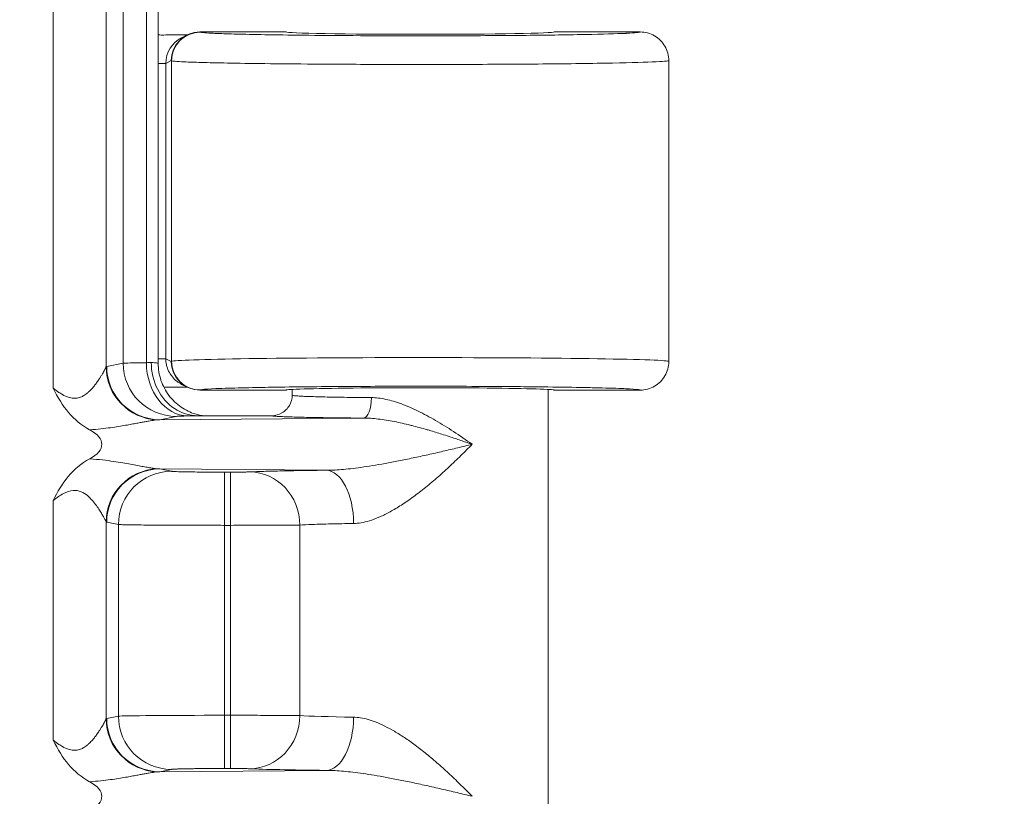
# Model space of a CAD drawing. Header units: inches. Extents: x -374 to 640, y -945 to 1059.
# Tile 169 of 222: x 145.171 to 146.373, y 55.305 to 56.254. Entities that reach past the tile are written whole.
import ezdxf

# ---------------------------------------------------------------- set-up
doc = ezdxf.new("R2010")
doc.units = ezdxf.units.IN
doc.header["$LTSCALE"] = 5
doc.header["$MEASUREMENT"] = 0
for name, color, linetype, lineweight in [('Dimension (ANSI)', 7, 'Continuous', 9), ('Visible (ANSI)', 7, 'Continuous', 18), ('Visible Narrow (ANSI)', 7, 'Continuous', 5)]:
    doc.layers.add(name, color=color, linetype=linetype, lineweight=lineweight)
doc.styles.add('Note Text (ANSI)', font='arial.ttf')
doc.dimstyles.new('.XX', dxfattribs={"dimscale": 5, "dimtxt": 0.095, "dimasz": 0.125, "dimexe": 0.1875, "dimexo": 0.0625, "dimgap": 0.0625, "dimtad": 0, "dimtih": 1, "dimtoh": 1, "dimrnd": 1e-08, "dimzin": 0, "dimdsep": 46, "dimtxsty": 'Note Text (ANSI)', "dimblk": 'Filled-1', "dimcen": 0.09, "dimdle": 0.45, "dimclrd": 256, "dimclre": 256, "dimclrt": 256, "dimadec": 0, "dimazin": 1, "dimtfac": 1.263158, "dimtofl": 0, "dimtmove": 0, "dimatfit": 3, "dimfxl": 1, "dimtolj": 1, "dimtzin": 4, "dimlwd": -1, "dimlwe": -1, "dimarcsym": 0})

# ---------------------------------------------------------------- blocks, each defined once
blk = doc.blocks.new('Filled-1')
at = {"color": 0}
for p, q in [((0, 0), (-1, 0.25)), ((-1, 0.25), (-1, -0.25)), ((-1, 0), (0, 0)), ((-1, -0.25), (0, 0))]:
    blk.add_line(p, q, dxfattribs=at)
at = {"color": 0, "flags": 128}
blk.add_lwpolyline([(-1, -0.25), (0, 0), (-1, 0.25), (-1, -0.25)], dxfattribs=at)
at = {"color": 0}
blk.add_solid([(-1, -0.25), (0, 0), (-1, 0.25), (-1, -0.25)], dxfattribs=at)
blk = doc.blocks.new('*D41')
at = {"layer": 'Defpoints', "color": 0, "transparency": 16777216}
for p in [(123.6124, 70.135), (123.6124, 44.4052), (150.1074, 44.4052)]:
    blk.add_point(p, dxfattribs=at)
at = {"layer": 'Dimension (ANSI)', "transparency": 16777216}
for p, q in [((123.9249, 70.135), (151.0449, 70.135)), ((150.1074, 69.51), (150.1074, 57.8253)), ((150.1074, 45.0302), (150.1074, 56.7149)), ((123.9249, 44.4052), (151.0449, 44.4052))]:
    blk.add_line(p, q, dxfattribs=at)
at = {"layer": 'Dimension (ANSI)', "transparency": 16777216, "xscale": 0.625, "yscale": 0.625, "zscale": 0.625}
for p, rotation in [((150.1074, 70.135), 90), ((150.1074, 44.4052), 270)]:
    blk.add_blockref('Filled-1', p, dxfattribs=dict(at, rotation=rotation))
at = {"layer": 'Dimension (ANSI)', "transparency": 16777216, "insert": (149.3019, 57.5128), "char_height": 0.475, "attachment_point": 1, "style": 'Note Text (ANSI)'}
blk.add_mtext('\\A1;25.73', dxfattribs=at)

msp = doc.modelspace()

# ---------------------------------------------------------------- linework, layer by layer
at = {"layer": 'Visible (ANSI)'}
for p, q in [((145.34, 55.83396), (145.34, 56.70618)), ((145.37534, 56.23513), (145.36864, 56.23179)), ((145.49613, 56.23882), (145.39097, 56.23882)), ((145.92863, 56.23882), (145.82363, 56.23882)), ((145.51047, 56.19973), (145.51047, 56.19973)), ((145.96363, 56.20382), (145.96363, 55.83633)), ((145.28279, 55.80362), (145.28279, 55.80366)), ((145.28488, 55.79936), (145.28488, 55.79939)), ((145.36864, 55.80836), (145.37534, 55.80501)), ((145.37657, 55.80477), (145.37655, 55.80477)), ((145.39097, 55.80132), (145.49613, 55.80132)), ((145.50363, 55.80218), (145.50363, 55.79508)), ((145.81613, 55.80218), (145.81613, 55.2701)), ((145.82363, 55.80132), (145.92863, 55.80132)), ((145.47864, 55.77007), (145.38802, 55.77007)), ((145.28279, 55.75555), (145.28279, 55.75555)), ((145.28488, 55.75586), (145.28488, 55.75586)), ((145.28279, 55.71459), (145.28279, 55.71459)), ((145.28488, 55.71429), (145.28488, 55.71429)), ((145.30963, 55.71011), (145.30963, 55.71011)), ((145.28279, 55.66649), (145.28279, 55.66649)), ((145.28279, 55.37362), (145.28279, 55.37366)), ((145.28488, 55.36936), (145.28488, 55.36939)), ((145.30963, 55.34384), (145.30963, 55.34384)), ((145.28279, 55.32555), (145.28279, 55.32555)), ((145.28488, 55.32586), (145.28488, 55.32586))]:
    msp.add_line(p, q, dxfattribs=at)
for centre, major_axis, ratio, start_param, end_param in [((145.39097, 56.20382), (0, 0.03501), 0.9992388, 0, 1.5707963), ((145.38429, 56.20048), (0.03136, 0.01568), 0.9981519, 1.5705851, 1.5706036), ((145.65988, 56.23882), (0.16375, 0), 0.0174551, 3.1415927, 6.2831853), ((145.39097, 55.83633), (0, -0.03501), 0.9992388, 4.712389, 6.2831853), ((145.65988, 55.83633), (-0.30375, 0), 0.0154418, 3.1415926, 3.1418063), ((145.65988, 55.80132), (0.16375, 0), 0.0174551, 0, 3.1415927), ((145.34477, 55.77009), (-0.03446, 0.00688), 0.9960441, 0.0934074, 0.093443), ((145.20091, 55.73507), (-0.07023, 0), 0.4126366, 2.4797635, 3.8037892), ((145.20091, 55.30507), (-0.07023, 0), 0.4126366, 2.4797635, 3.8037891)]:
    msp.add_ellipse(centre, major_axis=major_axis, ratio=ratio, start_param=start_param, end_param=end_param, dxfattribs=at)
for points, knots in [([(145.34, 56.23537), (145.34016, 56.23535), (145.34032, 56.23533), (145.34258, 56.23507), (145.34467, 56.23501), (145.34673, 56.23511)], [-0.017679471, -0.017679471, -0.017679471, -0.017679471, -0.016449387, -0.016449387, -0.00018843, -0.00018843, -0.00018843, -0.00018843]), ([(145.34673, 56.23511), (145.34984, 56.23514), (145.35405, 56.23513), (145.35837, 56.23516), (145.35894, 56.23516), (145.35951, 56.23517), (145.36008, 56.23517), (145.36385, 56.23521), (145.36767, 56.23525), (145.37142, 56.23531), (145.37256, 56.23532), (145.37369, 56.23534), (145.37483, 56.23536), (145.37516, 56.23536), (145.37549, 56.23537), (145.37582, 56.23537)], [0, 0, 0, 0, 0.33333333, 0.33333333, 0.33333333, 0.37716358, 0.37716358, 0.37716358, 0.66666667, 0.66666667, 0.66666667, 0.75491849, 0.75491849, 0.75491849, 0.78085305, 0.78085305, 0.78085305, 0.78085305]), ([(145.92863, 56.23882), (145.93474, 56.23882), (145.94084, 56.23719), (145.94613, 56.23413), (145.95142, 56.23108), (145.95589, 56.22661), (145.95894, 56.22132), (145.96199, 56.21603), (145.96363, 56.20993), (145.96363, 56.20382)], [0, 0, 0, 0, 0.3333333, 0.3333333, 0.3333333, 0.6666667, 0.6666667, 0.6666667, 1, 1, 1, 1]), ([(145.33151, 55.83508), (145.33151, 55.82381), (145.3341, 55.81252), (145.33904, 55.80266), (145.34397, 55.7928), (145.35132, 55.78438), (145.35983, 55.77874), (145.36835, 55.7731), (145.37796, 55.77008), (145.38802, 55.77007)], [0, 0, 0, 0, 0.3333333, 0.3333333, 0.3333333, 0.6666667, 0.6666667, 0.6666667, 1, 1, 1, 1]), ([(145.34, 55.83396), (145.34, 55.82694), (145.34117, 55.81984), (145.34562, 55.80665), (145.34892, 55.8004), (145.35721, 55.78939), (145.36231, 55.78449), (145.37069, 55.77868), (145.3736, 55.77699), (145.37932, 55.77421), (145.38218, 55.77308), (145.38682, 55.77159), (145.3887, 55.77109), (145.39121, 55.77053), (145.39202, 55.77036), (145.39306, 55.77017), (145.39337, 55.77012), (145.39366, 55.77007)], [0, 0, 0, 0, 0.05350739, 0.05350739, 0.10611017, 0.10611017, 0.15869563, 0.15869563, 0.18433578, 0.18433578, 0.2080104, 0.2080104, 0.22416543, 0.22416543, 0.23272751, 0.23272751, 0.23670477, 0.23670477, 0.23670477, 0.23670477]), ([(145.96363, 55.83584), (145.96354, 55.8299), (145.96191, 55.82398), (145.95894, 55.81883), (145.95589, 55.81354), (145.95142, 55.80907), (145.94613, 55.80601), (145.94084, 55.80296), (145.93474, 55.80132), (145.92863, 55.80132)], [0.00882799, 0.00882799, 0.00882799, 0.00882799, 0.33333333, 0.33333333, 0.33333333, 0.66666667, 0.66666667, 0.66666667, 1, 1, 1, 1]), ([(145.25629, 55.75289), (145.24642, 55.75811), (145.23777, 55.76522), (145.23053, 55.77383), (145.22328, 55.78245), (145.21743, 55.79257), (145.21158, 55.80367)], [0, 0, 0, 0, 0.5, 0.5, 0.5, 1, 1, 1, 1]), ([(145.37582, 55.80478), (145.37234, 55.80483), (145.36872, 55.80487), (145.35979, 55.80498), (145.35364, 55.80504), (145.34676, 55.80504)], [-0.094515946, -0.094515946, -0.094515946, -0.094515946, -0.054582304, -0.054582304, -0.000278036, -0.000278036, -0.000278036, -0.000278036]), ([(145.47864, 55.77007), (145.483, 55.77007), (145.48736, 55.77124), (145.49114, 55.77343), (145.49492, 55.77561), (145.49813, 55.77883), (145.5003, 55.7826), (145.50247, 55.78637), (145.50364, 55.79069), (145.50363, 55.79508)], [0, 0, 0, 0, 0.33333333, 0.33333333, 0.33333333, 0.66666667, 0.66666667, 0.66666667, 1, 1, 1, 1]), ([(145.21158, 55.66648), (145.21725, 55.67713), (145.22287, 55.68708), (145.23006, 55.69575), (145.23726, 55.70442), (145.24603, 55.71181), (145.25631, 55.71726)], [0, 0, 0, 0, 0.5, 0.5, 0.5, 1, 1, 1, 1]), ([(145.25629, 55.32289), (145.24642, 55.32811), (145.23778, 55.33521), (145.23053, 55.34383), (145.22329, 55.35244), (145.21744, 55.36257), (145.21158, 55.37367)], [0, 0, 0, 0, 0.5, 0.5, 0.5, 1, 1, 1, 1])]:
    msp.add_open_spline(points, degree=3, knots=knots, dxfattribs=at)
msp.add_open_spline([(145.96363, 55.83633), (145.96363, 55.83617), (145.96363, 55.83601), (145.96363, 55.83584)], degree=3, dxfattribs=at)
at = {"layer": 'Visible Narrow (ANSI)'}
for p, q in [((145.21158, 56.73648), (145.21158, 55.80367)), ((145.27633, 56.71048), (145.27632, 55.82967)), ((145.29721, 56.70598), (145.29721, 55.83417)), ((145.32557, 56.70537), (145.32557, 55.83478)), ((145.39129, 56.23865), (145.39097, 56.23882)), ((145.34924, 56.20044), (145.34, 56.20044)), ((145.35599, 56.20382), (145.34924, 56.20044)), ((145.34924, 55.8397), (145.34924, 56.20044)), ((145.35632, 56.20365), (145.35599, 56.20382)), ((145.35632, 56.20365), (145.35632, 55.83649)), ((145.27711, 55.83016), (145.29721, 55.83417)), ((145.34924, 55.8397), (145.34, 55.8397)), ((145.34924, 55.8397), (145.35599, 55.83633)), ((145.35599, 55.83633), (145.35632, 55.83649)), ((145.39097, 55.80132), (145.39129, 55.8015)), ((145.34187, 55.76517), (145.36197, 55.76917)), ((145.34187, 55.76517), (145.59083, 55.76713)), ((145.54495, 55.70338), (145.34187, 55.70498)), ((145.34187, 55.70498), (145.35613, 55.70214)), ((145.42088, 55.7011), (145.42831, 55.7011)), ((145.42088, 55.63611), (145.42088, 55.7011)), ((145.42831, 55.63611), (145.42831, 55.7011)), ((145.21158, 55.66648), (145.21158, 55.37367)), ((145.27633, 55.64048), (145.27632, 55.39967)), ((145.27712, 55.63999), (145.29138, 55.63715)), ((145.29138, 55.63715), (145.29138, 55.403)), ((145.42088, 55.63611), (145.42088, 55.40404)), ((145.42088, 55.63611), (145.42831, 55.63611)), ((145.42831, 55.63611), (145.42831, 55.40404)), ((145.51295, 55.6364), (145.51294, 55.40375)), ((145.27711, 55.40016), (145.29138, 55.403)), ((145.42088, 55.40404), (145.42831, 55.40404)), ((145.42088, 55.33905), (145.42088, 55.40404)), ((145.42831, 55.33905), (145.42831, 55.40404)), ((145.34187, 55.33517), (145.35613, 55.33801)), ((145.34187, 55.33517), (145.54495, 55.33677)), ((145.42088, 55.33905), (145.42831, 55.33905))]:
    msp.add_line(p, q, dxfattribs=at)
for centre, start, end in [((132.61238, 552.0832), 269.3079848, 269.3079849), ((132.61238, 552.0832), 269.3364756, 269.3364757), ((132.61238, 552.0832), 270.0142531, 270.0142532), ((132.61238, -437.54305), 89.30796703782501, 89.30796710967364), ((132.61238, -437.54305), 89.98574681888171, 89.98574689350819), ((132.61238, -437.54305), 90.66352429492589, 90.66352437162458), ((132.61238, -437.54305), 90.69201509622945, 90.69201518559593)]:
    msp.add_arc(centre, 507.11098, start, end, dxfattribs=at)
for centre, major_axis, ratio, start_param, end_param in [((145.38429, 56.20048), (0.03136, 0.01568), 0.9981519, 1.5706036, 2.6781621), ((145.39129, 56.20365), (0.01565, 0.03131), 0.9992388, 0.4638303, 2.0340178), ((145.42673, 55.83407), (-0.13001, 0), 0.0087264, 5.6039665, 6.1959245), ((145.36197, 55.83417), (0.01272, -0.06374), 0.9960441, 4.5162215, 6.0854965), ((145.27506, 55.83617), (0.06491, 0.00003), 0.0346177, 5.6041045, 5.7667973), ((145.37614, 55.83478), (0.0014, -0.06498), 0.7779791, 4.695572, 6.2554342), ((145.65988, 55.83633), (-0.30375, 0), 0.0154418, 3.1418063, 6.2482788), ((145.39132, 55.83649), (0.01565, -0.03131), 0.9992389, 4.2491457, 5.8187517), ((145.34108, 55.82968), (-0.04678, 0.04514), 0.9921566, 0.7718726, 2.2999904), ((145.34187, 55.83016), (0.01272, -0.06374), 0.9960441, 4.5162216, 6.0854904), ((145.59083, 55.79213), (-0.00018, -0.025), 0.3810211, 0.0188361, 1.5734891), ((145.34108, 55.64048), (0.04678, 0.04513), 0.9921541, 0.8417554, 2.3702062), ((145.34187, 55.63999), (0.01272, 0.06374), 0.9960441, 0.1976885, 1.7669638), ((145.35613, 55.63715), (0.01272, 0.06374), 0.9960441, 0.1976891, 1.7669638), ((145.34104, 55.71797), (-0.02383, 0.00144), 0.5423929, 1.5114509, 1.6383975), ((145.45182, 55.6364), (-0.00313, 0.06492), 0.9402618, 4.6670397, 6.2319055), ((145.54495, 55.63839), (-0.00069, 0.065), 0.5194372, 4.7068783, 6.2627513), ((145.27723, 55.765), (0.00008, -0.12503), 0.0871157, 6.1930527, 6.2657665), ((145.34187, 55.40016), (0.01272, -0.06374), 0.9960441, 4.5162216, 6.0854904), ((145.42088, 55.4029), (-0.13, 0), 0.0087278, 4.712389, 6.1959188), ((145.35613, 55.403), (0.01272, -0.06374), 0.9960441, 4.5162215, 6.0854958), ((145.45182, 55.40375), (-0.00313, -0.06492), 0.9402621, 0.0512843, 1.6161457), ((145.65992, 55.40506), (-0.15629, 0), 0.0247087, 0.3468953, 1.0244112), ((145.54495, 55.40176), (-0.00069, -0.065), 0.5194387, 0.0204225, 1.5763058), ((145.34108, 55.39968), (-0.04678, 0.04514), 0.9921566, 0.7718726, 2.2999904), ((145.66015, 55.34008), (0.22153, 0), 0.0174526, 3.4885032, 4.1655095)]:
    msp.add_ellipse(centre, major_axis=major_axis, ratio=ratio, start_param=start_param, end_param=end_param, dxfattribs=at)
for points, knots in [([(145.92863, 56.23882), (145.9287, 56.23825), (145.92305, 56.23771), (145.91223, 56.2372), (145.91182, 56.23718), (145.91139, 56.23716), (145.91096, 56.23714), (145.89962, 56.23663), (145.88298, 56.23614), (145.86176, 56.23572), (145.86115, 56.2357), (145.86053, 56.23569), (145.85991, 56.23568), (145.83824, 56.23526), (145.81195, 56.23491), (145.784, 56.23465), (145.78343, 56.23465), (145.78286, 56.23464), (145.7823, 56.23464), (145.75404, 56.23438), (145.72416, 56.23423), (145.69573, 56.23416), (145.69539, 56.23416), (145.69505, 56.23416), (145.69472, 56.23416), (145.66608, 56.23409), (145.63896, 56.23411), (145.6141, 56.23419), (145.58907, 56.23427), (145.56634, 56.2344), (145.54599, 56.23456), (145.52571, 56.23473), (145.50779, 56.23493), (145.49218, 56.23515), (145.49198, 56.23515), (145.49177, 56.23515), (145.49157, 56.23516), (145.47622, 56.23537), (145.46311, 56.2356), (145.45195, 56.23584), (145.45171, 56.23585), (145.45146, 56.23585), (145.45122, 56.23586), (145.44024, 56.23609), (145.43117, 56.23633), (145.42368, 56.23657), (145.42345, 56.23658), (145.42322, 56.23659), (145.423, 56.2366), (145.41567, 56.23684), (145.4099, 56.23707), (145.40539, 56.23731), (145.40521, 56.23731), (145.40503, 56.23732), (145.40486, 56.23733), (145.40048, 56.23756), (145.39734, 56.23779), (145.39517, 56.238), (145.39507, 56.23801), (145.39496, 56.23802), (145.39486, 56.23803), (145.39281, 56.23825), (145.39169, 56.23845), (145.39129, 56.23865)], [0, 0, 0, 0, 0.0802472, 0.0802472, 0.0802472, 0.0833333, 0.0833333, 0.0833333, 0.1643158, 0.1643158, 0.1643158, 0.1666667, 0.1666667, 0.1666667, 0.2483451, 0.2483451, 0.2483451, 0.25, 0.25, 0.25, 0.332356, 0.332356, 0.332356, 0.3333333, 0.3333333, 0.3333333, 0.4163697, 0.4163697, 0.4163697, 0.5, 0.5, 0.5, 0.5833333, 0.5833333, 0.5833333, 0.5844254, 0.5844254, 0.5844254, 0.6666667, 0.6666667, 0.6666667, 0.6684579, 0.6684579, 0.6684579, 0.75, 0.75, 0.75, 0.7524898, 0.7524898, 0.7524898, 0.8333333, 0.8333333, 0.8333333, 0.8365216, 0.8365216, 0.8365216, 0.9166667, 0.9166667, 0.9166667, 0.9205618, 0.9205618, 0.9205618, 1, 1, 1, 1]), ([(145.96363, 56.20382), (145.96363, 56.20324), (145.95673, 56.20267), (145.94344, 56.20214), (145.93014, 56.2016), (145.91053, 56.20111), (145.88558, 56.20068), (145.86063, 56.20025), (145.83014, 56.19989), (145.79781, 56.19964), (145.76548, 56.19938), (145.73134, 56.19923), (145.69888, 56.19917), (145.66642, 56.1991), (145.6357, 56.19912), (145.60756, 56.1992), (145.57942, 56.19927), (145.55386, 56.1994), (145.53097, 56.19957), (145.50807, 56.19974), (145.48784, 56.19994), (145.47022, 56.20015), (145.4526, 56.20037), (145.43757, 56.20061), (145.4248, 56.20085), (145.41203, 56.20109), (145.40152, 56.20134), (145.39288, 56.20158), (145.38424, 56.20183), (145.37748, 56.20207), (145.37223, 56.20231), (145.36698, 56.20255), (145.36325, 56.20278), (145.3607, 56.20301), (145.35814, 56.20323), (145.35678, 56.20345), (145.35632, 56.20365)], [0, 0, 0, 0, 0.08333333, 0.08333333, 0.08333333, 0.16666667, 0.16666667, 0.16666667, 0.25, 0.25, 0.25, 0.33333333, 0.33333333, 0.33333333, 0.41666667, 0.41666667, 0.41666667, 0.5, 0.5, 0.5, 0.58333333, 0.58333333, 0.58333333, 0.66666667, 0.66666667, 0.66666667, 0.75, 0.75, 0.75, 0.83333333, 0.83333333, 0.83333333, 0.91666667, 0.91666667, 0.91666667, 0.99999856, 0.99999856, 0.99999856, 0.99999856]), ([(145.34, 55.83396), (145.34, 55.83415), (145.33859, 55.83454), (145.33436, 55.83491), (145.33151, 55.83508)], [0.03267682, 0.03267682, 0.03267682, 0.03267682, 0.5, 1, 1, 1, 1]), ([(145.36864, 55.80836), (145.36659, 55.80939), (145.36455, 55.81066), (145.36259, 55.8122), (145.36223, 55.81248), (145.36187, 55.81278), (145.36152, 55.81308), (145.35956, 55.81475), (145.3577, 55.81672), (145.35604, 55.81898), (145.35553, 55.81968), (145.35503, 55.82041), (145.35456, 55.82117), (145.35323, 55.8233), (145.35207, 55.82566), (145.35118, 55.82824), (145.35073, 55.82953), (145.35034, 55.83088), (145.35004, 55.83227), (145.34952, 55.83464), (145.34924, 55.83713), (145.34924, 55.8397)], [0.36161561, 0.36161561, 0.36161561, 0.36161561, 0.5, 0.5, 0.5, 0.52556923, 0.52556923, 0.52556923, 0.66666667, 0.66666667, 0.66666667, 0.71035805, 0.71035805, 0.71035805, 0.83333333, 0.83333333, 0.83333333, 0.89520453, 0.89520453, 0.89520453, 1, 1, 1, 1]), ([(145.21158, 55.80367), (145.21407, 55.80179), (145.21644, 55.80008), (145.21873, 55.79857), (145.22026, 55.79756), (145.22174, 55.79664), (145.2232, 55.79582), (145.22553, 55.79452), (145.22777, 55.79347), (145.22992, 55.79272), (145.23113, 55.79231), (145.2323, 55.79198), (145.23343, 55.79175), (145.2356, 55.7913), (145.23764, 55.79118), (145.23956, 55.79134), (145.24045, 55.79142), (145.24131, 55.79155), (145.24215, 55.79174), (145.24406, 55.79215), (145.24583, 55.79284), (145.24746, 55.79367), (145.24808, 55.79398), (145.24868, 55.79432), (145.24927, 55.79468), (145.25089, 55.79566), (145.25237, 55.79677), (145.25374, 55.79792), (145.25416, 55.79828), (145.25457, 55.79864), (145.25497, 55.799), (145.25634, 55.80024), (145.25759, 55.80152), (145.25875, 55.80279), (145.25903, 55.8031), (145.2593, 55.8034), (145.25957, 55.80371), (145.26074, 55.80504), (145.26181, 55.80635), (145.2628, 55.80763), (145.26298, 55.80786), (145.26316, 55.80809), (145.26333, 55.80832), (145.26434, 55.80965), (145.26526, 55.81093), (145.26611, 55.81216), (145.26622, 55.81231), (145.26632, 55.81246), (145.26642, 55.81261), (145.26729, 55.81388), (145.26807, 55.81507), (145.26879, 55.81619), (145.26884, 55.81628), (145.26889, 55.81636), (145.26895, 55.81645), (145.2697, 55.81764), (145.27037, 55.81874), (145.27098, 55.81976), (145.27158, 55.82078), (145.27212, 55.8217), (145.2726, 55.82256), (145.27308, 55.82341), (145.27351, 55.82419), (145.27389, 55.82491), (145.27428, 55.82563), (145.27463, 55.82629), (145.27494, 55.82689), (145.27497, 55.82694), (145.275, 55.827), (145.27503, 55.82706), (145.2753, 55.82759), (145.27555, 55.82808), (145.27576, 55.82851), (145.27579, 55.82857), (145.27582, 55.82863), (145.27585, 55.82869), (145.27605, 55.82908), (145.27621, 55.82942), (145.27632, 55.82967)], [0, 0, 0, 0, 0.0399629, 0.0399629, 0.0399629, 0.0666667, 0.0666667, 0.0666667, 0.1094328, 0.1094328, 0.1094328, 0.1333333, 0.1333333, 0.1333333, 0.1788013, 0.1788013, 0.1788013, 0.2, 0.2, 0.2, 0.2482926, 0.2482926, 0.2482926, 0.2666667, 0.2666667, 0.2666667, 0.3176775, 0.3176775, 0.3176775, 0.3333333, 0.3333333, 0.3333333, 0.3870534, 0.3870534, 0.3870534, 0.4, 0.4, 0.4, 0.4564603, 0.4564603, 0.4564603, 0.4666667, 0.4666667, 0.4666667, 0.5258853, 0.5258853, 0.5258853, 0.5333333, 0.5333333, 0.5333333, 0.5953036, 0.5953036, 0.5953036, 0.6, 0.6, 0.6, 0.6666667, 0.6666667, 0.6666667, 0.7333333, 0.7333333, 0.7333333, 0.8, 0.8, 0.8, 0.8666667, 0.8666667, 0.8666667, 0.8729829, 0.8729829, 0.8729829, 0.9333333, 0.9333333, 0.9333333, 0.9423846, 0.9423846, 0.9423846, 1, 1, 1, 1]), ([(145.27633, 55.82967), (145.27646, 55.82981), (145.27673, 55.83005), (145.27698, 55.83013), (145.27712, 55.83016)], [0.00485296, 0.00485296, 0.00485296, 0.00485296, 0.5, 1, 1, 1, 1]), ([(145.39129, 55.8015), (145.39164, 55.80167), (145.39252, 55.80184), (145.39392, 55.80201), (145.39698, 55.80238), (145.40246, 55.80274), (145.41048, 55.80308), (145.41493, 55.80327), (145.42012, 55.80346), (145.42604, 55.80364), (145.43561, 55.80394), (145.44709, 55.80422), (145.46008, 55.80447), (145.46916, 55.80465), (145.47899, 55.80481), (145.48948, 55.80496), (145.50325, 55.80516), (145.51813, 55.80533), (145.53385, 55.80548), (145.54733, 55.8056), (145.56142, 55.80571), (145.57592, 55.80579), (145.5912, 55.80588), (145.60694, 55.80594), (145.62288, 55.80598), (145.63968, 55.80602), (145.6567, 55.80603), (145.67364, 55.80602), (145.68802, 55.80601), (145.70234, 55.80597), (145.71641, 55.80592), (145.73465, 55.80585), (145.75248, 55.80575), (145.76952, 55.80562), (145.7811, 55.80553), (145.79231, 55.80542), (145.80307, 55.8053), (145.82028, 55.80511), (145.83631, 55.80489), (145.85065, 55.80464), (145.85848, 55.8045), (145.86579, 55.80436), (145.87255, 55.8042), (145.88601, 55.8039), (145.89728, 55.80356), (145.90591, 55.80322), (145.90955, 55.80307), (145.91274, 55.80293), (145.91548, 55.80278), (145.92261, 55.80241), (145.92654, 55.80204), (145.928, 55.80166), (145.92844, 55.80155), (145.92865, 55.80144), (145.92863, 55.80132)], [0.00000005, 0.00000005, 0.00000005, 0.00000005, 0.03475793, 0.03475793, 0.03475793, 0.11111111, 0.11111111, 0.11111111, 0.15352696, 0.15352696, 0.15352696, 0.22222222, 0.22222222, 0.22222222, 0.27025316, 0.27025316, 0.27025316, 0.33333333, 0.33333333, 0.33333333, 0.38743424, 0.38743424, 0.38743424, 0.44444444, 0.44444444, 0.44444444, 0.50453733, 0.50453733, 0.50453733, 0.55555556, 0.55555556, 0.55555556, 0.62172454, 0.62172454, 0.62172454, 0.66666667, 0.66666667, 0.66666667, 0.73857147, 0.73857147, 0.73857147, 0.77777778, 0.77777778, 0.77777778, 0.85590751, 0.85590751, 0.85590751, 0.88888889, 0.88888889, 0.88888889, 0.97444975, 0.97444975, 0.97444975, 1, 1, 1, 1]), ([(145.50363, 55.79508), (145.50363, 55.79494), (145.50409, 55.79479), (145.50489, 55.79465), (145.50569, 55.79452), (145.50682, 55.79441), (145.50826, 55.79429), (145.50969, 55.79418), (145.51145, 55.79406), (145.51352, 55.79395), (145.5156, 55.79383), (145.51799, 55.79372), (145.52068, 55.79362), (145.52338, 55.79351), (145.52638, 55.79341), (145.52968, 55.79331), (145.53297, 55.79321), (145.53656, 55.79311), (145.54044, 55.79302), (145.54432, 55.79292), (145.54849, 55.79283), (145.55294, 55.79275), (145.55739, 55.79266), (145.56212, 55.79258), (145.56712, 55.79251), (145.57211, 55.79243), (145.57737, 55.79237), (145.58292, 55.7923), (145.58846, 55.79224), (145.59429, 55.79218), (145.60035, 55.79213)], [0, 0, 0, 0, 0.1, 0.1, 0.1, 0.2, 0.2, 0.2, 0.3, 0.3, 0.3, 0.4, 0.4, 0.4, 0.5, 0.5, 0.5, 0.6, 0.6, 0.6, 0.7, 0.7, 0.7, 0.8, 0.8, 0.8, 0.9, 0.9, 0.9, 1, 1, 1, 1]), ([(145.60035, 55.79213), (145.60598, 55.79208), (145.61777, 55.79063), (145.63703, 55.78486), (145.65738, 55.77606), (145.67864, 55.76464), (145.70062, 55.75097), (145.71575, 55.74053), (145.72334, 55.73507)], [0.00000146, 0.00000146, 0.00000146, 0.00000146, 0.16666667, 0.33333333, 0.5, 0.66666667, 0.83333333, 1, 1, 1, 1]), ([(145.25629, 55.75289), (145.26128, 55.75316), (145.26589, 55.75356), (145.27011, 55.75399), (145.27434, 55.75443), (145.27817, 55.75491), (145.28172, 55.75541), (145.28527, 55.7559), (145.28854, 55.7564), (145.29159, 55.75689), (145.29464, 55.75738), (145.29747, 55.75786), (145.30011, 55.75832), (145.30274, 55.75878), (145.3052, 55.75923), (145.30748, 55.75965), (145.30977, 55.76007), (145.31189, 55.76046), (145.31386, 55.76083), (145.31583, 55.7612), (145.31765, 55.76154), (145.31935, 55.76186), (145.32104, 55.76217), (145.32261, 55.76246), (145.32408, 55.76273), (145.32555, 55.76299), (145.32693, 55.76324), (145.32824, 55.76347), (145.32956, 55.76369), (145.33081, 55.7639), (145.33203, 55.76409), (145.33324, 55.76428), (145.33442, 55.76446), (145.33556, 55.76461), (145.3367, 55.76476), (145.3378, 55.76489), (145.33885, 55.76499)], [0.00000259, 0.00000259, 0.00000259, 0.00000259, 0.08333333, 0.08333333, 0.08333333, 0.16666667, 0.16666667, 0.16666667, 0.25, 0.25, 0.25, 0.33333333, 0.33333333, 0.33333333, 0.41666667, 0.41666667, 0.41666667, 0.5, 0.5, 0.5, 0.58333333, 0.58333333, 0.58333333, 0.66666667, 0.66666667, 0.66666667, 0.75, 0.75, 0.75, 0.83333333, 0.83333333, 0.83333333, 0.91666667, 0.91666667, 0.91666667, 0.99998813, 0.99998813, 0.99998813, 0.99998813]), ([(145.36197, 55.76917), (145.36217, 55.76922), (145.3625, 55.76926), (145.36297, 55.7693), (145.36343, 55.76934), (145.36402, 55.76938), (145.36477, 55.76942), (145.36551, 55.76946), (145.3664, 55.7695), (145.36746, 55.76954), (145.36852, 55.76958), (145.36975, 55.76962), (145.37119, 55.76967), (145.37263, 55.76971), (145.37427, 55.76975), (145.37615, 55.76979)], [0, 0, 0, 0, 0.2, 0.2, 0.2, 0.4, 0.4, 0.4, 0.6, 0.6, 0.6, 0.8, 0.8, 0.8, 0.99999999, 0.99999999, 0.99999999, 0.99999999]), ([(145.37615, 55.76979), (145.37839, 55.76984), (145.38216, 55.76993), (145.38649, 55.77003), (145.38802, 55.77007)], [0, 0, 0, 0, 0.5, 0.99986523, 0.99986523, 0.99986523, 0.99986523]), ([(145.47864, 55.77007), (145.4786, 55.76994), (145.47906, 55.76981), (145.47989, 55.76969), (145.47993, 55.76968), (145.47997, 55.76968), (145.48001, 55.76967), (145.48091, 55.76954), (145.4822, 55.76942), (145.48386, 55.7693), (145.48552, 55.76919), (145.48754, 55.76907), (145.48994, 55.76896), (145.49, 55.76896), (145.49005, 55.76895), (145.49011, 55.76895), (145.49247, 55.76884), (145.49518, 55.76873), (145.49822, 55.76863), (145.49841, 55.76862), (145.49859, 55.76862), (145.49878, 55.76861), (145.50176, 55.76851), (145.50505, 55.76841), (145.50865, 55.76832), (145.50901, 55.76831), (145.50937, 55.7683), (145.50974, 55.76829), (145.51326, 55.7682), (145.51707, 55.76811), (145.52115, 55.76802), (145.52173, 55.76801), (145.52232, 55.768), (145.52291, 55.76799), (145.52691, 55.76791), (145.53116, 55.76783), (145.53567, 55.76776), (145.53651, 55.76774), (145.53737, 55.76773), (145.53823, 55.76771), (145.54265, 55.76764), (145.54729, 55.76758), (145.55216, 55.76751), (145.55331, 55.7675), (145.55448, 55.76749), (145.55565, 55.76747), (145.56041, 55.76741), (145.56538, 55.76736), (145.57054, 55.76731), (145.57204, 55.76729), (145.57356, 55.76728), (145.5751, 55.76726), (145.58015, 55.76722), (145.58539, 55.76717), (145.59083, 55.76713)], [0, 0, 0, 0, 0.0954898, 0.0954898, 0.0954898, 0.1, 0.1, 0.1, 0.2, 0.2, 0.2, 0.3, 0.3, 0.3, 0.3024158, 0.3024158, 0.3024158, 0.4, 0.4, 0.4, 0.4059081, 0.4059081, 0.4059081, 0.5, 0.5, 0.5, 0.5093887, 0.5093887, 0.5093887, 0.6, 0.6, 0.6, 0.6128686, 0.6128686, 0.6128686, 0.7, 0.7, 0.7, 0.7163431, 0.7163431, 0.7163431, 0.8, 0.8, 0.8, 0.8198386, 0.8198386, 0.8198386, 0.9, 0.9, 0.9, 0.9233421, 0.9233421, 0.9233421, 1, 1, 1, 1]), ([(145.59083, 55.76713), (145.59641, 55.76712), (145.60236, 55.76673), (145.60865, 55.766), (145.61495, 55.76527), (145.62159, 55.76421), (145.6285, 55.76285), (145.63472, 55.76164), (145.64116, 55.76019), (145.6478, 55.75853), (145.64854, 55.75835), (145.64928, 55.75816), (145.65002, 55.75798), (145.65603, 55.75645), (145.6622, 55.75476), (145.66852, 55.75293), (145.67003, 55.75249), (145.67154, 55.75205), (145.67306, 55.7516), (145.67813, 55.75009), (145.6833, 55.74849), (145.68856, 55.74681), (145.69151, 55.74587), (145.69449, 55.7449), (145.6975, 55.74391), (145.70199, 55.74243), (145.70654, 55.7409), (145.71115, 55.73932), (145.71517, 55.73794), (145.71923, 55.73652), (145.72334, 55.73507)], [0.00000169, 0.00000169, 0.00000169, 0.00000169, 0.16666667, 0.16666667, 0.16666667, 0.33333333, 0.33333333, 0.33333333, 0.4833461, 0.4833461, 0.4833461, 0.5, 0.5, 0.5, 0.63466694, 0.63466694, 0.63466694, 0.66666667, 0.66666667, 0.66666667, 0.77350087, 0.77350087, 0.77350087, 0.83333333, 0.83333333, 0.83333333, 0.92237021, 0.92237021, 0.92237021, 1, 1, 1, 1]), ([(145.54495, 55.70338), (145.54766, 55.70338), (145.55058, 55.70344), (145.5537, 55.70358), (145.55682, 55.70372), (145.56014, 55.70393), (145.56368, 55.70421), (145.56722, 55.7045), (145.57098, 55.70486), (145.57497, 55.70531), (145.57895, 55.70576), (145.58316, 55.70629), (145.58759, 55.7069), (145.59203, 55.70752), (145.59669, 55.70822), (145.6016, 55.70902), (145.6065, 55.70981), (145.61165, 55.71069), (145.61701, 55.71166), (145.62237, 55.71263), (145.62794, 55.71369), (145.63368, 55.71483), (145.63941, 55.71596), (145.6453, 55.71717), (145.65128, 55.71843), (145.65726, 55.7197), (145.66333, 55.72102), (145.66943, 55.72238), (145.67553, 55.72374), (145.68166, 55.72514), (145.68775, 55.72656), (145.69385, 55.72797), (145.69991, 55.72941), (145.70585, 55.73083), (145.71179, 55.73225), (145.71761, 55.73367), (145.72334, 55.73507)], [0, 0, 0, 0, 0.08333333, 0.08333333, 0.08333333, 0.16666667, 0.16666667, 0.16666667, 0.25, 0.25, 0.25, 0.33333333, 0.33333333, 0.33333333, 0.41666667, 0.41666667, 0.41666667, 0.5, 0.5, 0.5, 0.58333333, 0.58333333, 0.58333333, 0.66666667, 0.66666667, 0.66666667, 0.75, 0.75, 0.75, 0.83333333, 0.83333333, 0.83333333, 0.91666667, 0.91666667, 0.91666667, 1, 1, 1, 1]), ([(145.57872, 55.63839), (145.58158, 55.63843), (145.58462, 55.63871), (145.58784, 55.63925), (145.59106, 55.6398), (145.59446, 55.64061), (145.59805, 55.64171), (145.60164, 55.64281), (145.60542, 55.6442), (145.60937, 55.64589), (145.61332, 55.64758), (145.61745, 55.64957), (145.62176, 55.65188), (145.62606, 55.65418), (145.63055, 55.65681), (145.6352, 55.65975), (145.63986, 55.6627), (145.64468, 55.66597), (145.64962, 55.66952), (145.65456, 55.67308), (145.6596, 55.67692), (145.66468, 55.68098), (145.66976, 55.68504), (145.67488, 55.68931), (145.67997, 55.69373), (145.68506, 55.69815), (145.69011, 55.70271), (145.69508, 55.70733), (145.70005, 55.71195), (145.70494, 55.71664), (145.70965, 55.72128), (145.71437, 55.72592), (145.71892, 55.73052), (145.72334, 55.73507)], [0.0000001, 0.0000001, 0.0000001, 0.0000001, 0.09090909, 0.09090909, 0.09090909, 0.18181818, 0.18181818, 0.18181818, 0.27272727, 0.27272727, 0.27272727, 0.36363636, 0.36363636, 0.36363636, 0.45454545, 0.45454545, 0.45454545, 0.54545455, 0.54545455, 0.54545455, 0.63636364, 0.63636364, 0.63636364, 0.72727273, 0.72727273, 0.72727273, 0.81818182, 0.81818182, 0.81818182, 0.90909091, 0.90909091, 0.90909091, 1, 1, 1, 1]), ([(145.25631, 55.71726), (145.26199, 55.71695), (145.26724, 55.71648), (145.27206, 55.71595), (145.27687, 55.71542), (145.28124, 55.71483), (145.28531, 55.71423), (145.28938, 55.71363), (145.29315, 55.71302), (145.29664, 55.71242), (145.30014, 55.71183), (145.30336, 55.71126), (145.30635, 55.71071), (145.30935, 55.71016), (145.31211, 55.70964), (145.31468, 55.70916), (145.31725, 55.70868), (145.31961, 55.70824), (145.32183, 55.70783), (145.32404, 55.70742), (145.32609, 55.70705), (145.32805, 55.70671), (145.33, 55.70638), (145.33186, 55.70607), (145.33366, 55.7058), (145.33547, 55.70554), (145.33722, 55.70531), (145.33885, 55.70516)], [0.00000487, 0.00000487, 0.00000487, 0.00000487, 0.11111111, 0.11111111, 0.11111111, 0.22222222, 0.22222222, 0.22222222, 0.33333333, 0.33333333, 0.33333333, 0.44444444, 0.44444444, 0.44444444, 0.55555556, 0.55555556, 0.55555556, 0.66666667, 0.66666667, 0.66666667, 0.77777778, 0.77777778, 0.77777778, 0.88888889, 0.88888889, 0.88888889, 1, 1, 1, 1]), ([(145.35613, 55.70214), (145.35633, 55.7021), (145.35665, 55.70206), (145.35711, 55.70202), (145.35725, 55.702), (145.35741, 55.70199), (145.35757, 55.70198), (145.35815, 55.70193), (145.3589, 55.70189), (145.35986, 55.70184), (145.3601, 55.70183), (145.36035, 55.70182), (145.36062, 55.70181), (145.36171, 55.70176), (145.36303, 55.70172), (145.3646, 55.70167), (145.36494, 55.70166), (145.36529, 55.70165), (145.36564, 55.70164), (145.36738, 55.70159), (145.36939, 55.70154), (145.37168, 55.70149), (145.37208, 55.70149), (145.37249, 55.70148), (145.37291, 55.70147), (145.37537, 55.70142), (145.37813, 55.70138), (145.38116, 55.70134), (145.38158, 55.70133), (145.38201, 55.70133), (145.38245, 55.70132), (145.38564, 55.70128), (145.38912, 55.70124), (145.39281, 55.70121), (145.39321, 55.70121), (145.39361, 55.70121), (145.39401, 55.7012), (145.39785, 55.70117), (145.40193, 55.70115), (145.40609, 55.70113), (145.40641, 55.70113), (145.40673, 55.70113), (145.40705, 55.70113), (145.41135, 55.70111), (145.41574, 55.7011), (145.42026, 55.7011), (145.42046, 55.7011), (145.42067, 55.7011), (145.42088, 55.7011)], [0, 0, 0, 0, 0.0964034, 0.0964034, 0.0964034, 0.125, 0.125, 0.125, 0.2247418, 0.2247418, 0.2247418, 0.25, 0.25, 0.25, 0.3530481, 0.3530481, 0.3530481, 0.375, 0.375, 0.375, 0.4813593, 0.4813593, 0.4813593, 0.5, 0.5, 0.5, 0.6096358, 0.6096358, 0.6096358, 0.625, 0.625, 0.625, 0.7379215, 0.7379215, 0.7379215, 0.75, 0.75, 0.75, 0.8661268, 0.8661268, 0.8661268, 0.875, 0.875, 0.875, 0.9944992, 0.9944992, 0.9944992, 1, 1, 1, 1]), ([(145.42831, 55.7011), (145.42864, 55.7011), (145.42898, 55.7011), (145.42932, 55.7011), (145.43057, 55.7011), (145.43185, 55.7011), (145.43318, 55.70111), (145.43369, 55.70111), (145.4342, 55.70111), (145.43471, 55.70112), (145.43592, 55.70112), (145.43715, 55.70113), (145.43839, 55.70114), (145.43906, 55.70114), (145.43974, 55.70115), (145.44041, 55.70116), (145.44149, 55.70117), (145.44256, 55.70118), (145.4436, 55.70119), (145.4444, 55.7012), (145.44518, 55.70121), (145.44592, 55.70123), (145.44677, 55.70124), (145.44757, 55.70126), (145.44832, 55.70128), (145.44911, 55.70129), (145.44983, 55.70131), (145.45047, 55.70134), (145.45098, 55.70135), (145.45143, 55.70137), (145.45182, 55.70139)], [0, 0, 0, 0, 0.04245127, 0.04245127, 0.04245127, 0.2, 0.2, 0.2, 0.25990778, 0.25990778, 0.25990778, 0.4, 0.4, 0.4, 0.47692312, 0.47692312, 0.47692312, 0.6, 0.6, 0.6, 0.69382868, 0.69382868, 0.69382868, 0.8, 0.8, 0.8, 0.91222226, 0.91222226, 0.91222226, 1, 1, 1, 1]), ([(145.45182, 55.70139), (145.45325, 55.70146), (145.45478, 55.70153), (145.45641, 55.70159), (145.46136, 55.7018), (145.46722, 55.70199), (145.47399, 55.70217), (145.4799, 55.70233), (145.48649, 55.70248), (145.49368, 55.70262), (145.49745, 55.7027), (145.50139, 55.70277), (145.50548, 55.70284), (145.51733, 55.70304), (145.53043, 55.70322), (145.54495, 55.70338)], [0, 0, 0, 0, 0.0825336, 0.0825336, 0.0825336, 0.33333333, 0.33333333, 0.33333333, 0.55187263, 0.55187263, 0.55187263, 0.66666667, 0.66666667, 0.66666667, 0.99999569, 0.99999569, 0.99999569, 0.99999569]), ([(145.21158, 55.66648), (145.21603, 55.66986), (145.22016, 55.67274), (145.22424, 55.67488), (145.22832, 55.67702), (145.23234, 55.67844), (145.23598, 55.67879), (145.23963, 55.67914), (145.24291, 55.67844), (145.24583, 55.67722), (145.24874, 55.67601), (145.2513, 55.67427), (145.25359, 55.67236), (145.25587, 55.67044), (145.25789, 55.66836), (145.25971, 55.66628), (145.26152, 55.66421), (145.26312, 55.66215), (145.26456, 55.66018), (145.26599, 55.65821), (145.26725, 55.65634), (145.26837, 55.6546), (145.26949, 55.65287), (145.27046, 55.65126), (145.27132, 55.6498), (145.27218, 55.64834), (145.27292, 55.64703), (145.27357, 55.64584), (145.27421, 55.64465), (145.27477, 55.64359), (145.27524, 55.64267), (145.27571, 55.64175), (145.2761, 55.64096), (145.27633, 55.64048)], [0, 0, 0, 0, 0.09090909, 0.09090909, 0.09090909, 0.18181818, 0.18181818, 0.18181818, 0.27272727, 0.27272727, 0.27272727, 0.36363636, 0.36363636, 0.36363636, 0.45454545, 0.45454545, 0.45454545, 0.54545455, 0.54545455, 0.54545455, 0.63636364, 0.63636364, 0.63636364, 0.72727273, 0.72727273, 0.72727273, 0.81818182, 0.81818182, 0.81818182, 0.90909091, 0.90909091, 0.90909091, 0.99999999, 0.99999999, 0.99999999, 0.99999999]), ([(145.29138, 55.63715), (145.29177, 55.63711), (145.29241, 55.63707), (145.29335, 55.63703), (145.29363, 55.63701), (145.29393, 55.637), (145.29426, 55.63699), (145.29543, 55.63694), (145.29693, 55.6369), (145.29883, 55.63685), (145.29932, 55.63684), (145.29982, 55.63683), (145.30036, 55.63682), (145.30255, 55.63677), (145.30518, 55.63672), (145.30833, 55.63668), (145.309, 55.63667), (145.30969, 55.63666), (145.31041, 55.63665), (145.31388, 55.6366), (145.3179, 55.63655), (145.32248, 55.6365), (145.32328, 55.6365), (145.32411, 55.63649), (145.32494, 55.63648), (145.32987, 55.63643), (145.33538, 55.63639), (145.34144, 55.63635), (145.34229, 55.63634), (145.34315, 55.63634), (145.34402, 55.63633), (145.35041, 55.63629), (145.35736, 55.63625), (145.36474, 55.63622), (145.36554, 55.63622), (145.36633, 55.63622), (145.36714, 55.63621), (145.37482, 55.63618), (145.38295, 55.63616), (145.39131, 55.63614), (145.39195, 55.63614), (145.39258, 55.63614), (145.39322, 55.63614), (145.40185, 55.63612), (145.41071, 55.63611), (145.41963, 55.63611), (145.42005, 55.63611), (145.42046, 55.63611), (145.42088, 55.63611)], [0, 0, 0, 0, 0.0964811, 0.0964811, 0.0964811, 0.125, 0.125, 0.125, 0.2247122, 0.2247122, 0.2247122, 0.25, 0.25, 0.25, 0.35302848, 0.35302848, 0.35302848, 0.375, 0.375, 0.375, 0.4813253, 0.4813253, 0.4813253, 0.5, 0.5, 0.5, 0.60960221, 0.60960221, 0.60960221, 0.625, 0.625, 0.625, 0.73787886, 0.73787886, 0.73787886, 0.75, 0.75, 0.75, 0.86613628, 0.86613628, 0.86613628, 0.875, 0.875, 0.875, 0.99442241, 0.99442241, 0.99442241, 0.99999875, 0.99999875, 0.99999875, 0.99999875]), ([(145.42831, 55.63611), (145.43385, 55.63611), (145.44564, 55.63612), (145.46453, 55.63614), (145.48363, 55.6362), (145.50107, 55.63628), (145.50979, 55.63636), (145.51295, 55.6364)], [0, 0, 0, 0, 0.2, 0.4, 0.6, 0.8, 0.99999989, 0.99999989, 0.99999989, 0.99999989]), ([(145.27633, 55.39967), (145.27646, 55.39981), (145.27673, 55.40005), (145.27698, 55.40013), (145.27712, 55.40016)], [0.00485296, 0.00485296, 0.00485296, 0.00485296, 0.5, 1, 1, 1, 1]), ([(145.57872, 55.40176), (145.58138, 55.40172), (145.58418, 55.40148), (145.5871, 55.40101), (145.59003, 55.40055), (145.59309, 55.39987), (145.59628, 55.39896), (145.59948, 55.39805), (145.6028, 55.39692), (145.60625, 55.39555), (145.60969, 55.39418), (145.61327, 55.39258), (145.61697, 55.39074), (145.62066, 55.38891), (145.62448, 55.38684), (145.62843, 55.38452), (145.63239, 55.3822), (145.63649, 55.37963), (145.64074, 55.37679), (145.64499, 55.37395), (145.6494, 55.37084), (145.65394, 55.36746), (145.65847, 55.36409), (145.66313, 55.36045), (145.66785, 55.35662), (145.67256, 55.35278), (145.67733, 55.34874), (145.68209, 55.34456), (145.68685, 55.34039), (145.69161, 55.33607), (145.69631, 55.33168), (145.70101, 55.32728), (145.70565, 55.32281), (145.71016, 55.31837), (145.71467, 55.31392), (145.71906, 55.30949), (145.72334, 55.30507)], [0.00000058, 0.00000058, 0.00000058, 0.00000058, 0.08333333, 0.08333333, 0.08333333, 0.16666667, 0.16666667, 0.16666667, 0.25, 0.25, 0.25, 0.33333333, 0.33333333, 0.33333333, 0.41666667, 0.41666667, 0.41666667, 0.5, 0.5, 0.5, 0.58333333, 0.58333333, 0.58333333, 0.66666667, 0.66666667, 0.66666667, 0.75, 0.75, 0.75, 0.83333333, 0.83333333, 0.83333333, 0.91666667, 0.91666667, 0.91666667, 1, 1, 1, 1]), ([(145.21158, 55.37367), (145.21407, 55.37179), (145.21644, 55.37008), (145.21873, 55.36857), (145.22026, 55.36756), (145.22174, 55.36664), (145.2232, 55.36582), (145.22553, 55.36452), (145.22777, 55.36347), (145.22992, 55.36272), (145.23113, 55.36231), (145.2323, 55.36198), (145.23343, 55.36175), (145.2356, 55.3613), (145.23764, 55.36118), (145.23956, 55.36134), (145.24045, 55.36142), (145.24131, 55.36155), (145.24215, 55.36174), (145.24406, 55.36215), (145.24583, 55.36284), (145.24746, 55.36367), (145.24808, 55.36398), (145.24868, 55.36432), (145.24927, 55.36468), (145.25089, 55.36566), (145.25237, 55.36677), (145.25374, 55.36792), (145.25416, 55.36828), (145.25457, 55.36864), (145.25497, 55.369), (145.25634, 55.37024), (145.25759, 55.37152), (145.25875, 55.37279), (145.25903, 55.3731), (145.2593, 55.3734), (145.25957, 55.37371), (145.26074, 55.37504), (145.26181, 55.37635), (145.2628, 55.37763), (145.26298, 55.37786), (145.26316, 55.37809), (145.26333, 55.37832), (145.26434, 55.37965), (145.26526, 55.38093), (145.26611, 55.38216), (145.26622, 55.38231), (145.26632, 55.38246), (145.26642, 55.38261), (145.26729, 55.38388), (145.26807, 55.38507), (145.26879, 55.38619), (145.26884, 55.38628), (145.26889, 55.38636), (145.26895, 55.38645), (145.2697, 55.38764), (145.27037, 55.38874), (145.27098, 55.38976), (145.27158, 55.39078), (145.27212, 55.3917), (145.2726, 55.39256), (145.27308, 55.39341), (145.27351, 55.39419), (145.27389, 55.39491), (145.27428, 55.39563), (145.27463, 55.39629), (145.27494, 55.39689), (145.27497, 55.39694), (145.275, 55.397), (145.27503, 55.39706), (145.2753, 55.39759), (145.27555, 55.39808), (145.27576, 55.39851), (145.27579, 55.39857), (145.27582, 55.39863), (145.27585, 55.39869), (145.27605, 55.39908), (145.27621, 55.39942), (145.27632, 55.39967)], [0, 0, 0, 0, 0.0399629, 0.0399629, 0.0399629, 0.0666667, 0.0666667, 0.0666667, 0.1094328, 0.1094328, 0.1094328, 0.1333333, 0.1333333, 0.1333333, 0.1788013, 0.1788013, 0.1788013, 0.2, 0.2, 0.2, 0.2482926, 0.2482926, 0.2482926, 0.2666667, 0.2666667, 0.2666667, 0.3176775, 0.3176775, 0.3176775, 0.3333333, 0.3333333, 0.3333333, 0.3870534, 0.3870534, 0.3870534, 0.4, 0.4, 0.4, 0.4564603, 0.4564603, 0.4564603, 0.4666667, 0.4666667, 0.4666667, 0.5258853, 0.5258853, 0.5258853, 0.5333333, 0.5333333, 0.5333333, 0.5953036, 0.5953036, 0.5953036, 0.6, 0.6, 0.6, 0.6666667, 0.6666667, 0.6666667, 0.7333333, 0.7333333, 0.7333333, 0.8, 0.8, 0.8, 0.8666667, 0.8666667, 0.8666667, 0.8729829, 0.8729829, 0.8729829, 0.9333333, 0.9333333, 0.9333333, 0.9423846, 0.9423846, 0.9423846, 1, 1, 1, 1]), ([(145.25629, 55.32289), (145.26128, 55.32316), (145.26589, 55.32356), (145.27011, 55.32399), (145.27434, 55.32443), (145.27817, 55.32491), (145.28172, 55.32541), (145.28527, 55.3259), (145.28854, 55.3264), (145.29159, 55.32689), (145.29464, 55.32738), (145.29747, 55.32786), (145.30011, 55.32832), (145.30274, 55.32878), (145.3052, 55.32923), (145.30748, 55.32965), (145.30977, 55.33007), (145.31189, 55.33046), (145.31386, 55.33083), (145.31583, 55.3312), (145.31765, 55.33154), (145.31935, 55.33186), (145.32104, 55.33217), (145.32261, 55.33246), (145.32408, 55.33273), (145.32555, 55.33299), (145.32693, 55.33324), (145.32824, 55.33347), (145.32956, 55.33369), (145.33081, 55.3339), (145.33203, 55.33409), (145.33324, 55.33428), (145.33442, 55.33446), (145.33556, 55.33461), (145.3367, 55.33476), (145.3378, 55.33489), (145.33885, 55.33499)], [0.00000259, 0.00000259, 0.00000259, 0.00000259, 0.08333333, 0.08333333, 0.08333333, 0.16666667, 0.16666667, 0.16666667, 0.25, 0.25, 0.25, 0.33333333, 0.33333333, 0.33333333, 0.41666667, 0.41666667, 0.41666667, 0.5, 0.5, 0.5, 0.58333333, 0.58333333, 0.58333333, 0.66666667, 0.66666667, 0.66666667, 0.75, 0.75, 0.75, 0.83333333, 0.83333333, 0.83333333, 0.91666667, 0.91666667, 0.91666667, 0.99998813, 0.99998813, 0.99998813, 0.99998813]), ([(145.35613, 55.33801), (145.35619, 55.33802), (145.35627, 55.33804), (145.35636, 55.33805), (145.35661, 55.33808), (145.35696, 55.33812), (145.35741, 55.33816), (145.35759, 55.33817), (145.3578, 55.33819), (145.35802, 55.3382), (145.35851, 55.33823), (145.35907, 55.33826), (145.35973, 55.3383), (145.36009, 55.33831), (145.36047, 55.33833), (145.36088, 55.33835), (145.36158, 55.33838), (145.36235, 55.33841), (145.36322, 55.33843), (145.36381, 55.33845), (145.36444, 55.33847), (145.36512, 55.33849), (145.36602, 55.33852), (145.367, 55.33855), (145.36808, 55.33857), (145.36899, 55.3386), (145.36998, 55.33862), (145.37103, 55.33864), (145.37214, 55.33866), (145.37334, 55.33869), (145.37462, 55.33871), (145.37598, 55.33873), (145.37745, 55.33876), (145.37902, 55.33878), (145.38034, 55.3388), (145.38173, 55.33882), (145.38321, 55.33884), (145.38516, 55.33886), (145.38725, 55.33888), (145.38948, 55.3389), (145.39094, 55.33892), (145.39246, 55.33893), (145.39404, 55.33894), (145.39667, 55.33897), (145.39945, 55.33898), (145.40234, 55.339), (145.40381, 55.33901), (145.40532, 55.33901), (145.40684, 55.33902), (145.41009, 55.33903), (145.41344, 55.33904), (145.41689, 55.33904), (145.41821, 55.33905), (145.41954, 55.33905), (145.42088, 55.33905)], [0, 0, 0, 0, 0.02867998, 0.02867998, 0.02867998, 0.11111111, 0.11111111, 0.11111111, 0.14589221, 0.14589221, 0.14589221, 0.22222222, 0.22222222, 0.22222222, 0.26351466, 0.26351466, 0.26351466, 0.33333333, 0.33333333, 0.33333333, 0.3810451, 0.3810451, 0.3810451, 0.44444444, 0.44444444, 0.44444444, 0.4986035, 0.4986035, 0.4986035, 0.55555556, 0.55555556, 0.55555556, 0.61602532, 0.61602532, 0.61602532, 0.66666667, 0.66666667, 0.66666667, 0.73376106, 0.73376106, 0.73376106, 0.77777778, 0.77777778, 0.77777778, 0.85130713, 0.85130713, 0.85130713, 0.88888889, 0.88888889, 0.88888889, 0.96942164, 0.96942164, 0.96942164, 1, 1, 1, 1]), ([(145.42831, 55.33905), (145.42872, 55.33905), (145.42914, 55.33905), (145.42957, 55.33905), (145.43042, 55.33904), (145.43129, 55.33904), (145.43218, 55.33904), (145.43271, 55.33904), (145.43323, 55.33904), (145.43377, 55.33904), (145.43462, 55.33903), (145.43548, 55.33903), (145.43636, 55.33902), (145.43699, 55.33902), (145.43762, 55.33901), (145.43826, 55.33901), (145.43907, 55.339), (145.43988, 55.339), (145.4407, 55.33899), (145.44141, 55.33898), (145.44213, 55.33897), (145.44284, 55.33896), (145.44356, 55.33896), (145.44428, 55.33895), (145.44498, 55.33893), (145.44574, 55.33892), (145.44647, 55.33891), (145.44718, 55.3389), (145.44776, 55.33888), (145.44832, 55.33887), (145.44885, 55.33886), (145.44956, 55.33884), (145.45021, 55.33882), (145.45078, 55.3388), (145.45116, 55.33879), (145.45151, 55.33877), (145.45182, 55.33876)], [0, 0, 0, 0, 0.05547302, 0.05547302, 0.05547302, 0.16666667, 0.16666667, 0.16666667, 0.23124248, 0.23124248, 0.23124248, 0.33333333, 0.33333333, 0.33333333, 0.40675388, 0.40675388, 0.40675388, 0.5, 0.5, 0.5, 0.58237384, 0.58237384, 0.58237384, 0.66666667, 0.66666667, 0.66666667, 0.75781528, 0.75781528, 0.75781528, 0.83333333, 0.83333333, 0.83333333, 0.93397169, 0.93397169, 0.93397169, 1, 1, 1, 1]), ([(145.54495, 55.33677), (145.54771, 55.33677), (145.55065, 55.3367), (145.55377, 55.33656), (145.5569, 55.33643), (145.5602, 55.33622), (145.5637, 55.33593), (145.56719, 55.33565), (145.57087, 55.33529), (145.57475, 55.33486), (145.57863, 55.33443), (145.5827, 55.33392), (145.58696, 55.33333), (145.59123, 55.33274), (145.59568, 55.33208), (145.60036, 55.33133), (145.60504, 55.33058), (145.60994, 55.32975), (145.6151, 55.32883), (145.62025, 55.3279), (145.62567, 55.32689), (145.6313, 55.32579), (145.63694, 55.32468), (145.64281, 55.32349), (145.64882, 55.32223), (145.65483, 55.32097), (145.66099, 55.31964), (145.66722, 55.31826), (145.67346, 55.31687), (145.67976, 55.31544), (145.68608, 55.31398), (145.69239, 55.31252), (145.69871, 55.31103), (145.70493, 55.30954), (145.71115, 55.30805), (145.71727, 55.30656), (145.72334, 55.30507)], [0.00000047, 0.00000047, 0.00000047, 0.00000047, 0.08333333, 0.08333333, 0.08333333, 0.16666667, 0.16666667, 0.16666667, 0.25, 0.25, 0.25, 0.33333333, 0.33333333, 0.33333333, 0.41666667, 0.41666667, 0.41666667, 0.5, 0.5, 0.5, 0.58333333, 0.58333333, 0.58333333, 0.66666667, 0.66666667, 0.66666667, 0.75, 0.75, 0.75, 0.83333333, 0.83333333, 0.83333333, 0.91666667, 0.91666667, 0.91666667, 1, 1, 1, 1])]:
    msp.add_open_spline(points, degree=3, knots=knots, dxfattribs=at)
for points in [[(145.33885, 55.76499), (145.33935, 55.76504), (145.34036, 55.76511), (145.34137, 55.76515), (145.34187, 55.76517)], [(145.51295, 55.6364), (145.51696, 55.63667), (145.52752, 55.6372), (145.55, 55.63788), (145.56869, 55.63823), (145.57872, 55.63839)], [(145.42831, 55.40404), (145.43273, 55.40404), (145.44208, 55.40403), (145.45716, 55.40402), (145.47292, 55.40398), (145.48854, 55.40393), (145.50279, 55.40385), (145.51017, 55.40379), (145.51295, 55.40375)], [(145.33885, 55.33499), (145.33935, 55.33504), (145.34036, 55.33511), (145.34137, 55.33515), (145.34187, 55.33517)]]:
    msp.add_open_spline(points, degree=3, dxfattribs=at)

# ---------------------------------------------------------------- dimensions: what is measured, and where the dimension line sits
at = {"layer": 'Dimension (ANSI)'}
dim = msp.add_linear_dim(base=(150.10738, 44.40517), p1=(123.61238, 70.13498), p2=(123.61238, 44.40517), angle=90, dimstyle='.XX', override={"dimgap": 0.0625, "dimdec": 2, "dimtol": 0, "dimlim": 0, "dimtp": 0, "dimtm": 0, "dimtdec": 2, "dimatfit": 1}, dxfattribs=at)
dim.commit()
dim.dimension.update_dxf_attribs({"geometry": '*D41', "text_midpoint": (150.10738, 57.27007), "dimtype": 160})

doc.saveas('drawing.dxf')
